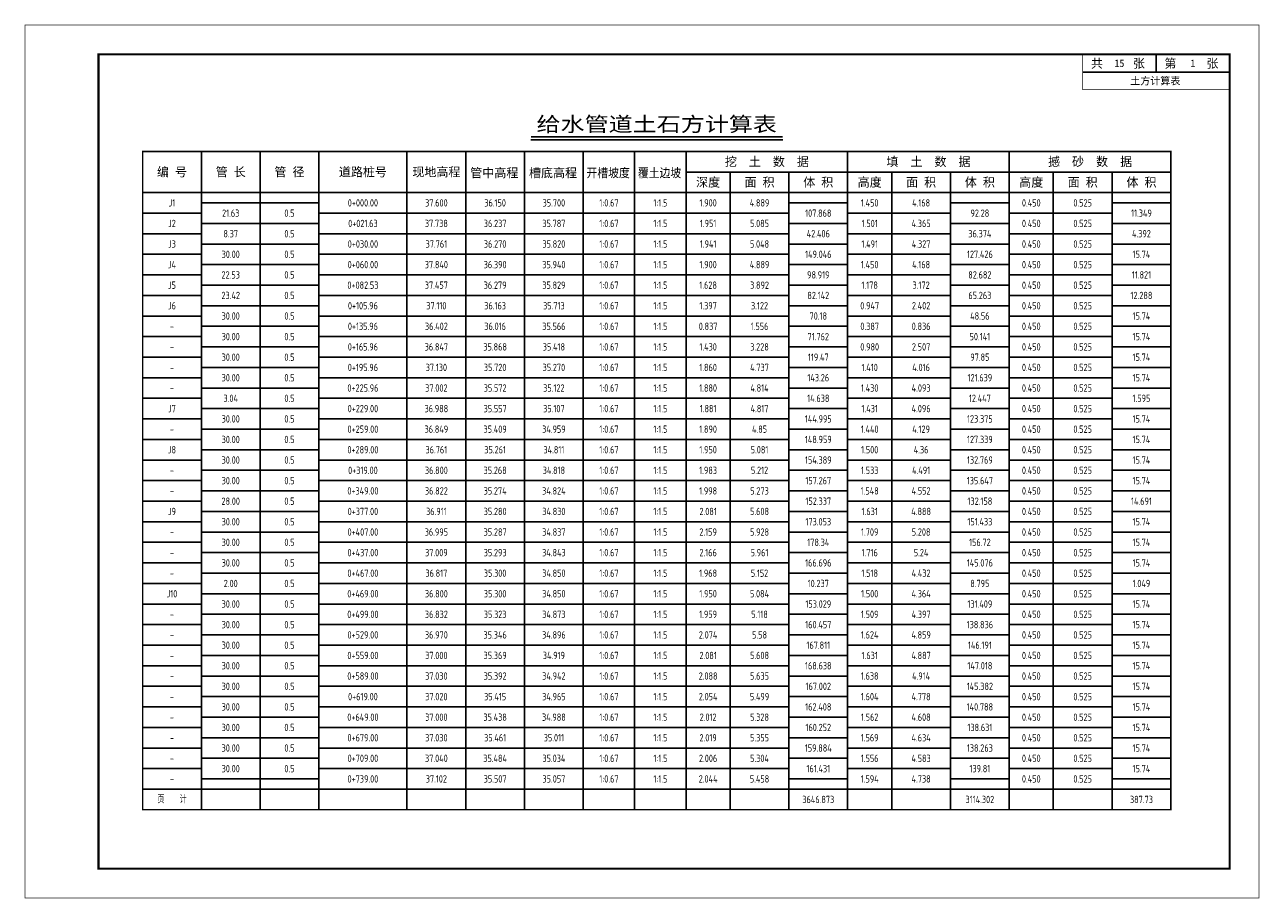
# Model space of a CAD drawing. Extents: x 336 to 6917, y 1189 to 1487.
# Tile 1 of 15: x 336 to 757, y 1189 to 1487. Entities that reach past the tile are written whole.
import ezdxf
from ezdxf.enums import TextEntityAlignment as Align

# ---------------------------------------------------------------- set-up
doc = ezdxf.new("R2010")
doc.units = 0
doc.layers.get('0').update_dxf_attribs({"linetype": 'CONTINUOUS'})
for name, color, linetype in [('土方_图框', 7, 'CONTINUOUS'), ('土方_土方表', 5, 'CONTINUOUS'), ('土方_土方表文字', 7, 'CONTINUOUS')]:
    doc.layers.add(name, color=color, linetype=linetype)
doc.styles.add('gpshz', font='tssdeng.shx', dxfattribs={"width": 0.7, "height": 2.5, "bigfont": 'hztxt.shx'})
doc.styles.add('仿宋_GB2312', font='txt', dxfattribs={"width": 0.7, "height": 3})
doc.styles.add('宋体', font='txt')

# ---------------------------------------------------------------- blocks, each defined once
blk = doc.blocks.new('tkx_jb')
at = {"color": 0, "linetype": 'ByBlock', "lineweight": -2}
for p, q in [((-50, 0), (0, 0)), ((-25, 0), (-25, -6)), ((-50, -6), (0, -6))]:
    blk.add_line(p, q, dxfattribs=at)
at = {"color": 0, "linetype": 'ByBlock', "lineweight": -2, "const_width": 0.25}
blk.add_lwpolyline([(0, 0), (0, -12), (-50, -12), (-50, 0)], dxfattribs=at)
at = {"color": 0, "linetype": 'ByBlock', "lineweight": -2, "style": '宋体'}
for s, p in [('共     张', (-47.19, -4.55)), ('第     张', (-22.19, -4.55))]:
    blk.add_text(s, height=3, dxfattribs=at).set_placement(p)
for tag, p in [('COUNT', (-37.5, -3)), ('PAGE', (-12.5, -3)), ('NAME', (-25.27, -8.99))]:
    blk.add_attdef(tag, text='', height=2.5, dxfattribs=at).set_placement(p, align=Align.MIDDLE_CENTER)
blk = doc.blocks.new('gsv_tfb')
at = {"color": 7, "linetype": 'ByBlock', "lineweight": -2}
blk.add_line((132.17, 227.99), (217.93, 227.99), dxfattribs=at)
at = {"color": 5, "linetype": 'ByBlock', "lineweight": -2}
for p, q in [((20, 224), (20, 0)), ((40, 224), (40, 0)), ((60, 224), (60, 0)), ((90, 224), (90, 0)), ((110, 224), (110, 0)), ((130, 224), (130, 0)), ((150, 224), (150, 0)), ((167.5, 224), (167.5, 0)), ((185, 224), (185, 0)), ((240, 224), (240, 0)), ((295, 224), (295, 0)), ((350, 217), (185, 217)), ((200, 217), (200, 0)), ((220, 217), (220, 0)), ((255, 217), (255, 0)), ((275, 217), (275, 0)), ((310, 217), (310, 0)), ((330, 217), (330, 0)), ((350, 210), (0, 210)), ((60, 206.5), (20, 206.5)), ((240, 206.5), (220, 206.5)), ((295, 206.5), (275, 206.5)), ((350, 206.5), (330, 206.5)), ((20, 203), (0, 203)), ((220, 203), (60, 203)), ((275, 203), (240, 203)), ((330, 203), (295, 203)), ((60, 199.5), (20, 199.5)), ((240, 199.5), (220, 199.5)), ((295, 199.5), (275, 199.5)), ((350, 199.5), (330, 199.5)), ((20, 196), (0, 196)), ((220, 196), (60, 196)), ((275, 196), (240, 196)), ((330, 196), (295, 196)), ((60, 192.5), (20, 192.5)), ((240, 192.5), (220, 192.5)), ((295, 192.5), (275, 192.5)), ((350, 192.5), (330, 192.5)), ((20, 189), (0, 189)), ((60, 185.5), (20, 185.5)), ((220, 189), (60, 189)), ((240, 185.5), (220, 185.5)), ((275, 189), (240, 189)), ((295, 185.5), (275, 185.5)), ((330, 189), (295, 189)), ((350, 185.5), (330, 185.5)), ((20, 182), (0, 182)), ((220, 182), (60, 182)), ((275, 182), (240, 182)), ((330, 182), (295, 182)), ((60, 178.5), (20, 178.5)), ((240, 178.5), (220, 178.5)), ((295, 178.5), (275, 178.5)), ((350, 178.5), (330, 178.5)), ((20, 175), (0, 175)), ((220, 175), (60, 175)), ((275, 175), (240, 175)), ((330, 175), (295, 175)), ((60, 171.5), (20, 171.5)), ((240, 171.5), (220, 171.5)), ((295, 171.5), (275, 171.5)), ((350, 171.5), (330, 171.5)), ((20, 168), (0, 168)), ((60, 164.5), (20, 164.5)), ((220, 168), (60, 168)), ((240, 164.5), (220, 164.5)), ((275, 168), (240, 168)), ((295, 164.5), (275, 164.5)), ((330, 168), (295, 168)), ((350, 164.5), (330, 164.5)), ((20, 161), (0, 161)), ((220, 161), (60, 161)), ((275, 161), (240, 161)), ((330, 161), (295, 161)), ((60, 157.5), (20, 157.5)), ((240, 157.5), (220, 157.5)), ((295, 157.5), (275, 157.5)), ((350, 157.5), (330, 157.5)), ((20, 154), (0, 154)), ((220, 154), (60, 154)), ((275, 154), (240, 154)), ((330, 154), (295, 154)), ((60, 150.5), (20, 150.5)), ((240, 150.5), (220, 150.5)), ((295, 150.5), (275, 150.5)), ((350, 150.5), (330, 150.5)), ((20, 147), (0, 147)), ((60, 143.5), (20, 143.5)), ((220, 147), (60, 147)), ((240, 143.5), (220, 143.5)), ((275, 147), (240, 147)), ((295, 143.5), (275, 143.5)), ((330, 147), (295, 147)), ((350, 143.5), (330, 143.5)), ((20, 140), (0, 140)), ((220, 140), (60, 140)), ((275, 140), (240, 140)), ((330, 140), (295, 140)), ((60, 136.5), (20, 136.5)), ((240, 136.5), (220, 136.5)), ((295, 136.5), (275, 136.5)), ((350, 136.5), (330, 136.5)), ((20, 133), (0, 133)), ((220, 133), (60, 133)), ((275, 133), (240, 133)), ((330, 133), (295, 133)), ((60, 129.5), (20, 129.5)), ((240, 129.5), (220, 129.5)), ((295, 129.5), (275, 129.5)), ((350, 129.5), (330, 129.5)), ((20, 126), (0, 126)), ((60, 122.5), (20, 122.5)), ((220, 126), (60, 126)), ((240, 122.5), (220, 122.5)), ((275, 126), (240, 126)), ((295, 122.5), (275, 122.5)), ((330, 126), (295, 126)), ((350, 122.5), (330, 122.5)), ((20, 119), (0, 119)), ((220, 119), (60, 119)), ((275, 119), (240, 119)), ((330, 119), (295, 119)), ((60, 115.5), (20, 115.5)), ((240, 115.5), (220, 115.5)), ((295, 115.5), (275, 115.5)), ((350, 115.5), (330, 115.5)), ((20, 112), (0, 112)), ((220, 112), (60, 112)), ((275, 112), (240, 112)), ((330, 112), (295, 112)), ((60, 108.5), (20, 108.5)), ((240, 108.5), (220, 108.5)), ((295, 108.5), (275, 108.5)), ((350, 108.5), (330, 108.5)), ((20, 105), (0, 105)), ((60, 101.5), (20, 101.5)), ((220, 105), (60, 105)), ((240, 101.5), (220, 101.5)), ((275, 105), (240, 105)), ((295, 101.5), (275, 101.5)), ((330, 105), (295, 105)), ((350, 101.5), (330, 101.5)), ((20, 98), (0, 98)), ((220, 98), (60, 98)), ((275, 98), (240, 98)), ((330, 98), (295, 98)), ((60, 94.5), (20, 94.5)), ((240, 94.5), (220, 94.5)), ((295, 94.5), (275, 94.5)), ((350, 94.5), (330, 94.5)), ((20, 91), (0, 91)), ((220, 91), (60, 91)), ((275, 91), (240, 91)), ((330, 91), (295, 91)), ((60, 87.5), (20, 87.5)), ((240, 87.5), (220, 87.5)), ((295, 87.5), (275, 87.5)), ((350, 87.5), (330, 87.5)), ((20, 84), (0, 84)), ((60, 80.5), (20, 80.5)), ((220, 84), (60, 84)), ((240, 80.5), (220, 80.5)), ((275, 84), (240, 84)), ((295, 80.5), (275, 80.5)), ((330, 84), (295, 84)), ((350, 80.5), (330, 80.5)), ((20, 77), (0, 77)), ((220, 77), (60, 77)), ((275, 77), (240, 77)), ((330, 77), (295, 77)), ((60, 73.5), (20, 73.5)), ((240, 73.5), (220, 73.5)), ((295, 73.5), (275, 73.5)), ((350, 73.5), (330, 73.5)), ((20, 70), (0, 70)), ((220, 70), (60, 70)), ((275, 70), (240, 70)), ((330, 70), (295, 70)), ((60, 66.5), (20, 66.5)), ((240, 66.5), (220, 66.5)), ((295, 66.5), (275, 66.5)), ((350, 66.5), (330, 66.5)), ((20, 63), (0, 63)), ((60, 59.5), (20, 59.5)), ((220, 63), (60, 63)), ((240, 59.5), (220, 59.5)), ((275, 63), (240, 63)), ((295, 59.5), (275, 59.5)), ((330, 63), (295, 63)), ((350, 59.5), (330, 59.5)), ((20, 56), (0, 56)), ((220, 56), (60, 56)), ((275, 56), (240, 56)), ((330, 56), (295, 56)), ((60, 52.5), (20, 52.5)), ((240, 52.5), (220, 52.5)), ((295, 52.5), (275, 52.5)), ((350, 52.5), (330, 52.5)), ((20, 49), (0, 49)), ((220, 49), (60, 49)), ((275, 49), (240, 49)), ((330, 49), (295, 49)), ((60, 45.5), (20, 45.5)), ((240, 45.5), (220, 45.5)), ((295, 45.5), (275, 45.5)), ((350, 45.5), (330, 45.5)), ((20, 42), (0, 42)), ((60, 38.5), (20, 38.5)), ((220, 42), (60, 42)), ((240, 38.5), (220, 38.5)), ((275, 42), (240, 42)), ((295, 38.5), (275, 38.5)), ((330, 42), (295, 42)), ((350, 38.5), (330, 38.5)), ((20, 35), (0, 35)), ((220, 35), (60, 35)), ((275, 35), (240, 35)), ((330, 35), (295, 35)), ((60, 31.5), (20, 31.5)), ((240, 31.5), (220, 31.5)), ((295, 31.5), (275, 31.5)), ((350, 31.5), (330, 31.5)), ((20, 28), (0, 28)), ((220, 28), (60, 28)), ((275, 28), (240, 28)), ((330, 28), (295, 28)), ((60, 24.5), (20, 24.5)), ((240, 24.5), (220, 24.5)), ((295, 24.5), (275, 24.5)), ((350, 24.5), (330, 24.5)), ((20, 21), (0, 21)), ((60, 17.5), (20, 17.5)), ((220, 21), (60, 21)), ((240, 17.5), (220, 17.5)), ((275, 21), (240, 21)), ((295, 17.5), (275, 17.5)), ((330, 21), (295, 21)), ((350, 17.5), (330, 17.5)), ((20, 14), (0, 14)), ((220, 14), (60, 14)), ((275, 14), (240, 14)), ((330, 14), (295, 14)), ((60, 10.5), (20, 10.5)), ((240, 10.5), (220, 10.5)), ((295, 10.5), (275, 10.5)), ((350, 10.5), (330, 10.5)), ((350, 7), (0, 7)), ((300, 7), (275, 7))]:
    blk.add_line(p, q, dxfattribs=at)
at = {"color": 7, "linetype": 'ByBlock', "lineweight": -2, "const_width": 0.5}
blk.add_lwpolyline([(132.17, 228.99), (217.93, 228.99)], dxfattribs=at)
at = {"color": 1, "linetype": 'ByBlock', "lineweight": -2, "const_width": 0.5}
blk.add_lwpolyline([(0, 0), (350, 0), (350, 224), (0, 224)], close=True, dxfattribs=at)
at = {"color": 7, "linetype": 'ByBlock', "lineweight": -2, "style": '仿宋_GB2312', "width": 1.2}
blk.add_text('给水管道土石方计算表', height=5, dxfattribs=at).set_placement((175, 233.38), align=Align.MIDDLE)
at = {"color": 7, "linetype": 'ByBlock', "lineweight": -2, "style": '仿宋_GB2312'}
for s, p in [('编 号', (10, 217)), ('管 长', (30, 217)), ('管 径', (50, 217)), ('道路桩号', (75, 217)), ('现地高程', (100, 217)), ('管中高程', (119.72, 216.7)), ('槽底高程', (139.72, 216.7)), ('挖  土  数  据', (212.5, 220.5)), ('填  土  数  据', (267.5, 220.5)), ('撼  砂  数  据', (322.5, 220.5)), ('深度', (192.5, 213.5)), ('面 积', (210, 213.5)), ('体 积', (230, 213.5)), ('高度', (247.5, 213.5)), ('面 积', (265, 213.5)), ('体 积', (285, 213.5)), ('高度', (302.5, 213.5)), ('面 积', (320, 213.5)), ('体 积', (340, 213.5))]:
    blk.add_text(s, height=3, dxfattribs=at).set_placement(p, align=Align.MIDDLE_CENTER)
at = {"color": 7, "linetype": 'ByBlock', "lineweight": -2, "style": '仿宋_GB2312', "width": 0.9}
for s, p in [('开槽坡度', (158.47, 216.7)), ('覆土边坡', (175.97, 216.7))]:
    blk.add_text(s, height=3, dxfattribs=at).set_placement(p, align=Align.MIDDLE_CENTER)

msp = doc.modelspace()

# ---------------------------------------------------------------- linework, layer by layer
at = {"layer": '土方_图框'}
for points, const_width in [([(336.51, 1189.59), (756.51, 1189.59), (756.51, 1486.59), (336.51, 1486.59), (336.51, 1189.59)], 0.25), ([(361.51, 1199.59), (746.51, 1199.59), (746.51, 1476.59), (361.51, 1476.59), (361.51, 1199.59)], 0.7)]:
    msp.add_lwpolyline(points, dxfattribs=dict(at, const_width=const_width))

# ---------------------------------------------------------------- block references
msp.add_blockref('tkx_jb', (746.51, 1476.59), dxfattribs=at).add_auto_attribs({'NAME': '土方计算表', 'COUNT': '15', 'PAGE': '1'})
at = {"layer": '土方_土方表'}
msp.add_blockref('gsv_tfb', (376.51, 1219.59), dxfattribs=at)

# ---------------------------------------------------------------- texts
at = {"layer": '土方_土方表文字', "style": 'gpshz', "width": 0.7}
for s, p in [('J1', (386.51, 1426.09)), ('0+000.00', (451.51, 1426.09)), ('37.600', (476.51, 1426.09)), ('36.150', (496.51, 1426.09)), ('35.700', (516.51, 1426.09)), ('1:0.67', (535.26, 1426.09)), ('1:1.5', (552.76, 1426.09)), ('1.900', (569.01, 1426.09)), ('4.889', (586.51, 1426.09)), ('1.450', (624.01, 1426.09)), ('4.168', (641.51, 1426.09)), ('0.450', (679.01, 1426.09)), ('0.525', (696.51, 1426.09)), ('21.63', (406.51, 1422.59)), ('0.5', (426.51, 1422.59)), ('107.868', (606.51, 1422.59)), ('92.28', (661.51, 1422.59)), ('11.349', (716.51, 1422.59)), ('J2', (386.51, 1419.09)), ('8.37', (406.51, 1415.59)), ('0.5', (426.51, 1415.59)), ('0+021.63', (451.51, 1419.09)), ('37.738', (476.51, 1419.09)), ('36.237', (496.51, 1419.09)), ('35.787', (516.51, 1419.09)), ('1:0.67', (535.26, 1419.09)), ('1:1.5', (552.76, 1419.09)), ('1.951', (569.01, 1419.09)), ('5.085', (586.51, 1419.09)), ('42.406', (606.51, 1415.59)), ('1.501', (624.01, 1419.09)), ('4.365', (641.51, 1419.09)), ('36.374', (661.51, 1415.59)), ('0.450', (679.01, 1419.09)), ('0.525', (696.51, 1419.09)), ('4.392', (716.51, 1415.59)), ('J3', (386.51, 1412.09)), ('0+030.00', (451.51, 1412.09)), ('37.761', (476.51, 1412.09)), ('36.270', (496.51, 1412.09)), ('35.820', (516.51, 1412.09)), ('1:0.67', (535.26, 1412.09)), ('1:1.5', (552.76, 1412.09)), ('1.941', (569.01, 1412.09)), ('5.048', (586.51, 1412.09)), ('1.491', (624.01, 1412.09)), ('4.327', (641.51, 1412.09)), ('0.450', (679.01, 1412.09)), ('0.525', (696.51, 1412.09)), ('30.00', (406.51, 1408.59)), ('0.5', (426.51, 1408.59)), ('149.046', (606.51, 1408.59)), ('127.426', (661.51, 1408.59)), ('15.74', (716.51, 1408.59)), ('J4', (386.51, 1405.09)), ('0+060.00', (451.51, 1405.09)), ('37.840', (476.51, 1405.09)), ('36.390', (496.51, 1405.09)), ('35.940', (516.51, 1405.09)), ('1:0.67', (535.26, 1405.09)), ('1:1.5', (552.76, 1405.09)), ('1.900', (569.01, 1405.09)), ('4.889', (586.51, 1405.09)), ('1.450', (624.01, 1405.09)), ('4.168', (641.51, 1405.09)), ('0.450', (679.01, 1405.09)), ('0.525', (696.51, 1405.09)), ('22.53', (406.51, 1401.59)), ('0.5', (426.51, 1401.59)), ('98.919', (606.51, 1401.59)), ('82.682', (661.51, 1401.59)), ('11.821', (716.51, 1401.59)), ('J5', (386.51, 1398.09)), ('23.42', (406.51, 1394.59)), ('0.5', (426.51, 1394.59)), ('0+082.53', (451.51, 1398.09)), ('37.457', (476.51, 1398.09)), ('36.279', (496.51, 1398.09)), ('35.829', (516.51, 1398.09)), ('1:0.67', (535.26, 1398.09)), ('1:1.5', (552.76, 1398.09)), ('1.628', (569.01, 1398.09)), ('3.892', (586.51, 1398.09)), ('82.142', (606.51, 1394.59)), ('1.178', (624.01, 1398.09)), ('3.172', (641.51, 1398.09)), ('65.263', (661.51, 1394.59)), ('0.450', (679.01, 1398.09)), ('0.525', (696.51, 1398.09)), ('12.288', (716.51, 1394.59)), ('J6', (386.51, 1391.09)), ('0+105.96', (451.51, 1391.09)), ('37.110', (476.51, 1391.09)), ('36.163', (496.51, 1391.09)), ('35.713', (516.51, 1391.09)), ('1:0.67', (535.26, 1391.09)), ('1:1.5', (552.76, 1391.09)), ('1.397', (569.01, 1391.09)), ('3.122', (586.51, 1391.09)), ('0.947', (624.01, 1391.09)), ('2.402', (641.51, 1391.09)), ('0.450', (679.01, 1391.09)), ('0.525', (696.51, 1391.09)), ('30.00', (406.51, 1387.59)), ('0.5', (426.51, 1387.59)), ('70.18', (606.51, 1387.59)), ('48.56', (661.51, 1387.59)), ('15.74', (716.51, 1387.59)), ('-', (386.51, 1384.09)), ('0+135.96', (451.51, 1384.09)), ('36.402', (476.51, 1384.09)), ('36.016', (496.51, 1384.09)), ('35.566', (516.51, 1384.09)), ('1:0.67', (535.26, 1384.09)), ('1:1.5', (552.76, 1384.09)), ('0.837', (569.01, 1384.09)), ('1.556', (586.51, 1384.09)), ('0.387', (624.01, 1384.09)), ('0.836', (641.51, 1384.09)), ('0.450', (679.01, 1384.09)), ('0.525', (696.51, 1384.09)), ('30.00', (406.51, 1380.59)), ('0.5', (426.51, 1380.59)), ('71.762', (606.51, 1380.59)), ('50.141', (661.51, 1380.59)), ('15.74', (716.51, 1380.59)), ('-', (386.51, 1377.09)), ('30.00', (406.51, 1373.59)), ('0.5', (426.51, 1373.59)), ('0+165.96', (451.51, 1377.09)), ('36.847', (476.51, 1377.09)), ('35.868', (496.51, 1377.09)), ('35.418', (516.51, 1377.09)), ('1:0.67', (535.26, 1377.09)), ('1:1.5', (552.76, 1377.09)), ('1.430', (569.01, 1377.09)), ('3.228', (586.51, 1377.09)), ('119.47', (606.51, 1373.59)), ('0.980', (624.01, 1377.09)), ('2.507', (641.51, 1377.09)), ('97.85', (661.51, 1373.59)), ('0.450', (679.01, 1377.09)), ('0.525', (696.51, 1377.09)), ('15.74', (716.51, 1373.59)), ('0+195.96', (451.51, 1370.09)), ('37.130', (476.51, 1370.09)), ('35.720', (496.51, 1370.09)), ('35.270', (516.51, 1370.09)), ('1:0.67', (535.26, 1370.09)), ('1:1.5', (552.76, 1370.09)), ('1.860', (569.01, 1370.09)), ('4.737', (586.51, 1370.09)), ('1.410', (624.01, 1370.09)), ('4.016', (641.51, 1370.09)), ('0.450', (679.01, 1370.09)), ('0.525', (696.51, 1370.09)), ('-', (386.51, 1370.09)), ('30.00', (406.51, 1366.59)), ('0.5', (426.51, 1366.59)), ('143.26', (606.51, 1366.59)), ('121.639', (661.51, 1366.59)), ('15.74', (716.51, 1366.59)), ('-', (386.51, 1363.09)), ('0+225.96', (451.51, 1363.09)), ('37.002', (476.51, 1363.09)), ('35.572', (496.51, 1363.09)), ('35.122', (516.51, 1363.09)), ('1:0.67', (535.26, 1363.09)), ('1:1.5', (552.76, 1363.09)), ('1.880', (569.01, 1363.09)), ('4.814', (586.51, 1363.09)), ('1.430', (624.01, 1363.09)), ('4.093', (641.51, 1363.09)), ('0.450', (679.01, 1363.09)), ('0.525', (696.51, 1363.09)), ('3.04', (406.51, 1359.59)), ('0.5', (426.51, 1359.59)), ('14.638', (606.51, 1359.59)), ('12.447', (661.51, 1359.59)), ('1.595', (716.51, 1359.59)), ('J7', (386.51, 1356.09)), ('30.00', (406.51, 1352.59)), ('0.5', (426.51, 1352.59)), ('0+229.00', (451.51, 1356.09)), ('36.988', (476.51, 1356.09)), ('35.557', (496.51, 1356.09)), ('35.107', (516.51, 1356.09)), ('1:0.67', (535.26, 1356.09)), ('1:1.5', (552.76, 1356.09)), ('1.881', (569.01, 1356.09)), ('4.817', (586.51, 1356.09)), ('144.995', (606.51, 1352.59)), ('1.431', (624.01, 1356.09)), ('4.096', (641.51, 1356.09)), ('123.375', (661.51, 1352.59)), ('0.450', (679.01, 1356.09)), ('0.525', (696.51, 1356.09)), ('15.74', (716.51, 1352.59)), ('0+259.00', (451.51, 1349.09)), ('36.849', (476.51, 1349.09)), ('35.409', (496.51, 1349.09)), ('34.959', (516.51, 1349.09)), ('1:0.67', (535.26, 1349.09)), ('1:1.5', (552.76, 1349.09)), ('1.890', (569.01, 1349.09)), ('4.85', (586.51, 1349.09)), ('1.440', (624.01, 1349.09)), ('4.129', (641.51, 1349.09)), ('0.450', (679.01, 1349.09)), ('0.525', (696.51, 1349.09)), ('-', (386.51, 1349.09)), ('30.00', (406.51, 1345.59)), ('0.5', (426.51, 1345.59)), ('148.959', (606.51, 1345.59)), ('127.339', (661.51, 1345.59)), ('15.74', (716.51, 1345.59)), ('J8', (386.51, 1342.09)), ('0+289.00', (451.51, 1342.09)), ('36.761', (476.51, 1342.09)), ('35.261', (496.51, 1342.09)), ('34.811', (516.51, 1342.09)), ('1:0.67', (535.26, 1342.09)), ('1:1.5', (552.76, 1342.09)), ('1.950', (569.01, 1342.09)), ('5.081', (586.51, 1342.09)), ('1.500', (624.01, 1342.09)), ('4.36', (641.51, 1342.09)), ('0.450', (679.01, 1342.09)), ('0.525', (696.51, 1342.09)), ('30.00', (406.51, 1338.59)), ('0.5', (426.51, 1338.59)), ('154.389', (606.51, 1338.59)), ('132.769', (661.51, 1338.59)), ('15.74', (716.51, 1338.59)), ('-', (386.51, 1335.09)), ('30.00', (406.51, 1331.59)), ('0.5', (426.51, 1331.59)), ('0+319.00', (451.51, 1335.09)), ('36.800', (476.51, 1335.09)), ('35.268', (496.51, 1335.09)), ('34.818', (516.51, 1335.09)), ('1:0.67', (535.26, 1335.09)), ('1:1.5', (552.76, 1335.09)), ('1.983', (569.01, 1335.09)), ('5.212', (586.51, 1335.09)), ('157.267', (606.51, 1331.59)), ('1.533', (624.01, 1335.09)), ('4.491', (641.51, 1335.09)), ('135.647', (661.51, 1331.59)), ('0.450', (679.01, 1335.09)), ('0.525', (696.51, 1335.09)), ('15.74', (716.51, 1331.59)), ('0+349.00', (451.51, 1328.09)), ('36.822', (476.51, 1328.09)), ('35.274', (496.51, 1328.09)), ('34.824', (516.51, 1328.09)), ('1:0.67', (535.26, 1328.09)), ('1:1.5', (552.76, 1328.09)), ('1.998', (569.01, 1328.09)), ('5.273', (586.51, 1328.09)), ('1.548', (624.01, 1328.09)), ('4.552', (641.51, 1328.09)), ('0.450', (679.01, 1328.09)), ('0.525', (696.51, 1328.09)), ('-', (386.51, 1328.09)), ('28.00', (406.51, 1324.59)), ('0.5', (426.51, 1324.59)), ('152.337', (606.51, 1324.59)), ('132.158', (661.51, 1324.59)), ('14.691', (716.51, 1324.59)), ('J9', (386.51, 1321.09)), ('0+377.00', (451.51, 1321.09)), ('36.911', (476.51, 1321.09)), ('35.280', (496.51, 1321.09)), ('34.830', (516.51, 1321.09)), ('1:0.67', (535.26, 1321.09)), ('1:1.5', (552.76, 1321.09)), ('2.081', (569.01, 1321.09)), ('5.608', (586.51, 1321.09)), ('1.631', (624.01, 1321.09)), ('4.888', (641.51, 1321.09)), ('0.450', (679.01, 1321.09)), ('0.525', (696.51, 1321.09)), ('30.00', (406.51, 1317.59)), ('0.5', (426.51, 1317.59)), ('0+407.00', (451.51, 1314.09)), ('36.995', (476.51, 1314.09)), ('35.287', (496.51, 1314.09)), ('34.837', (516.51, 1314.09)), ('1:0.67', (535.26, 1314.09)), ('2.159', (569.01, 1314.09)), ('5.928', (586.51, 1314.09)), ('173.053', (606.51, 1317.59)), ('1.709', (624.01, 1314.09)), ('5.208', (641.51, 1314.09)), ('151.433', (661.51, 1317.59)), ('0.450', (679.01, 1314.09)), ('0.525', (696.51, 1314.09)), ('15.74', (716.51, 1317.59)), ('-', (386.51, 1314.09)), ('30.00', (406.51, 1310.59)), ('0.5', (426.51, 1310.59)), ('1:1.5', (552.76, 1314.09)), ('178.34', (606.51, 1310.59)), ('156.72', (661.51, 1310.59)), ('15.74', (716.51, 1310.59)), ('0+437.00', (451.51, 1307.09)), ('37.009', (476.51, 1307.09)), ('35.293', (496.51, 1307.09)), ('34.843', (516.51, 1307.09)), ('1:0.67', (535.26, 1307.09)), ('1:1.5', (552.76, 1307.09)), ('2.166', (569.01, 1307.09)), ('5.961', (586.51, 1307.09)), ('1.716', (624.01, 1307.09)), ('5.24', (641.51, 1307.09)), ('0.450', (679.01, 1307.09)), ('0.525', (696.51, 1307.09)), ('-', (386.51, 1307.09)), ('30.00', (406.51, 1303.59)), ('0.5', (426.51, 1303.59)), ('166.696', (606.51, 1303.59)), ('145.076', (661.51, 1303.59)), ('15.74', (716.51, 1303.59)), ('-', (386.51, 1300.09)), ('0+467.00', (451.51, 1300.09)), ('36.817', (476.51, 1300.09)), ('35.300', (496.51, 1300.09)), ('34.850', (516.51, 1300.09)), ('1:0.67', (535.26, 1300.09)), ('1:1.5', (552.76, 1300.09)), ('1.968', (569.01, 1300.09)), ('5.152', (586.51, 1300.09)), ('1.518', (624.01, 1300.09)), ('4.432', (641.51, 1300.09)), ('0.450', (679.01, 1300.09)), ('0.525', (696.51, 1300.09)), ('J10', (386.51, 1293.09)), ('2.00', (406.51, 1296.59)), ('0.5', (426.51, 1296.59)), ('0+469.00', (451.51, 1293.09)), ('36.800', (476.51, 1293.09)), ('35.300', (496.51, 1293.09)), ('34.850', (516.51, 1293.09)), ('1:0.67', (535.26, 1293.09)), ('1.950', (569.01, 1293.09)), ('5.084', (586.51, 1293.09)), ('10.237', (606.51, 1296.59)), ('1.500', (624.01, 1293.09)), ('4.364', (641.51, 1293.09)), ('8.795', (661.51, 1296.59)), ('0.450', (679.01, 1293.09)), ('0.525', (696.51, 1293.09)), ('1.049', (716.51, 1296.59)), ('30.00', (406.51, 1289.59)), ('0.5', (426.51, 1289.59)), ('1:1.5', (552.76, 1293.09)), ('153.029', (606.51, 1289.59)), ('131.409', (661.51, 1289.59)), ('15.74', (716.51, 1289.59)), ('0+499.00', (451.51, 1286.09)), ('36.832', (476.51, 1286.09)), ('35.323', (496.51, 1286.09)), ('34.873', (516.51, 1286.09)), ('1:0.67', (535.26, 1286.09)), ('1:1.5', (552.76, 1286.09)), ('1.959', (569.01, 1286.09)), ('5.118', (586.51, 1286.09)), ('1.509', (624.01, 1286.09)), ('4.397', (641.51, 1286.09)), ('0.450', (679.01, 1286.09)), ('0.525', (696.51, 1286.09)), ('-', (386.51, 1286.09)), ('30.00', (406.51, 1282.59)), ('0.5', (426.51, 1282.59)), ('160.457', (606.51, 1282.59)), ('138.836', (661.51, 1282.59)), ('15.74', (716.51, 1282.59)), ('-', (386.51, 1279.09)), ('0+529.00', (451.51, 1279.09)), ('36.970', (476.51, 1279.09)), ('35.346', (496.51, 1279.09)), ('34.896', (516.51, 1279.09)), ('1:0.67', (535.26, 1279.09)), ('1:1.5', (552.76, 1279.09)), ('2.074', (569.01, 1279.09)), ('5.58', (586.51, 1279.09)), ('1.624', (624.01, 1279.09)), ('4.859', (641.51, 1279.09)), ('0.450', (679.01, 1279.09)), ('0.525', (696.51, 1279.09)), ('30.00', (406.51, 1275.59)), ('0.5', (426.51, 1275.59)), ('0+559.00', (451.51, 1272.09)), ('37.000', (476.51, 1272.09)), ('35.369', (496.51, 1272.09)), ('34.919', (516.51, 1272.09)), ('1:0.67', (535.26, 1272.09)), ('2.081', (569.01, 1272.09)), ('5.608', (586.51, 1272.09)), ('167.811', (606.51, 1275.59)), ('1.631', (624.01, 1272.09)), ('4.887', (641.51, 1272.09)), ('146.191', (661.51, 1275.59)), ('0.450', (679.01, 1272.09)), ('0.525', (696.51, 1272.09)), ('15.74', (716.51, 1275.59)), ('-', (386.51, 1272.09)), ('30.00', (406.51, 1268.59)), ('0.5', (426.51, 1268.59)), ('1:1.5', (552.76, 1272.09)), ('168.638', (606.51, 1268.59)), ('147.018', (661.51, 1268.59)), ('15.74', (716.51, 1268.59)), ('0+589.00', (451.51, 1265.09)), ('37.030', (476.51, 1265.09)), ('35.392', (496.51, 1265.09)), ('34.942', (516.51, 1265.09)), ('1:0.67', (535.26, 1265.09)), ('1:1.5', (552.76, 1265.09)), ('2.088', (569.01, 1265.09)), ('5.635', (586.51, 1265.09)), ('1.638', (624.01, 1265.09)), ('4.914', (641.51, 1265.09)), ('0.450', (679.01, 1265.09)), ('0.525', (696.51, 1265.09)), ('-', (386.51, 1265.09)), ('30.00', (406.51, 1261.59)), ('0.5', (426.51, 1261.59)), ('167.002', (606.51, 1261.59)), ('145.382', (661.51, 1261.59)), ('15.74', (716.51, 1261.59)), ('-', (386.51, 1258.09)), ('0+619.00', (451.51, 1258.09)), ('37.020', (476.51, 1258.09)), ('35.415', (496.51, 1258.09)), ('34.965', (516.51, 1258.09)), ('1:0.67', (535.26, 1258.09)), ('1:1.5', (552.76, 1258.09)), ('2.054', (569.01, 1258.09)), ('5.499', (586.51, 1258.09)), ('1.604', (624.01, 1258.09)), ('4.778', (641.51, 1258.09)), ('0.450', (679.01, 1258.09)), ('0.525', (696.51, 1258.09)), ('30.00', (406.51, 1254.59)), ('0.5', (426.51, 1254.59)), ('0+649.00', (451.51, 1251.09)), ('37.000', (476.51, 1251.09)), ('35.438', (496.51, 1251.09)), ('34.988', (516.51, 1251.09)), ('1:0.67', (535.26, 1251.09)), ('2.012', (569.01, 1251.09)), ('5.328', (586.51, 1251.09)), ('162.408', (606.51, 1254.59)), ('1.562', (624.01, 1251.09)), ('4.608', (641.51, 1251.09)), ('140.788', (661.51, 1254.59)), ('0.450', (679.01, 1251.09)), ('0.525', (696.51, 1251.09)), ('15.74', (716.51, 1254.59)), ('-', (386.51, 1251.09)), ('30.00', (406.51, 1247.59)), ('0.5', (426.51, 1247.59)), ('1:1.5', (552.76, 1251.09)), ('160.252', (606.51, 1247.59)), ('138.631', (661.51, 1247.59)), ('15.74', (716.51, 1247.59)), ('0+679.00', (451.51, 1244.09)), ('37.030', (476.51, 1244.09)), ('35.461', (496.51, 1244.09)), ('35.011', (516.51, 1244.09)), ('1:0.67', (535.26, 1244.09)), ('1:1.5', (552.76, 1244.09)), ('2.019', (569.01, 1244.09)), ('5.355', (586.51, 1244.09)), ('1.569', (624.01, 1244.09)), ('4.634', (641.51, 1244.09)), ('0.450', (679.01, 1244.09)), ('0.525', (696.51, 1244.09)), ('-', (386.51, 1244.09)), ('30.00', (406.51, 1240.59)), ('0.5', (426.51, 1240.59)), ('159.884', (606.51, 1240.59)), ('138.263', (661.51, 1240.59)), ('15.74', (716.51, 1240.59)), ('-', (386.51, 1237.09)), ('0+709.00', (451.51, 1237.09)), ('37.040', (476.51, 1237.09)), ('35.484', (496.51, 1237.09)), ('35.034', (516.51, 1237.09)), ('1:0.67', (535.26, 1237.09)), ('1:1.5', (552.76, 1237.09)), ('2.006', (569.01, 1237.09)), ('5.304', (586.51, 1237.09)), ('1.556', (624.01, 1237.09)), ('4.583', (641.51, 1237.09)), ('0.450', (679.01, 1237.09)), ('0.525', (696.51, 1237.09)), ('30.00', (406.51, 1233.59)), ('0.5', (426.51, 1233.59)), ('0+739.00', (451.51, 1230.09)), ('37.102', (476.51, 1230.09)), ('35.507', (496.51, 1230.09)), ('35.057', (516.51, 1230.09)), ('1:0.67', (535.26, 1230.09)), ('1:1.5', (552.76, 1230.09)), ('2.044', (569.01, 1230.09)), ('5.458', (586.51, 1230.09)), ('161.431', (606.51, 1233.59)), ('1.594', (624.01, 1230.09)), ('4.738', (641.51, 1230.09)), ('139.81', (661.51, 1233.59)), ('0.450', (679.01, 1230.09)), ('0.525', (696.51, 1230.09)), ('15.74', (716.51, 1233.59)), ('-', (386.51, 1230.09)), ('页    计', (386.51, 1223.09)), ('3646.873', (606.51, 1223.09)), ('3114.302', (661.51, 1223.09)), ('387.73', (716.51, 1223.09))]:
    msp.add_text(s, height=2.5, dxfattribs=at).set_placement(p, align=Align.MIDDLE_CENTER)

doc.saveas('drawing.dxf')
